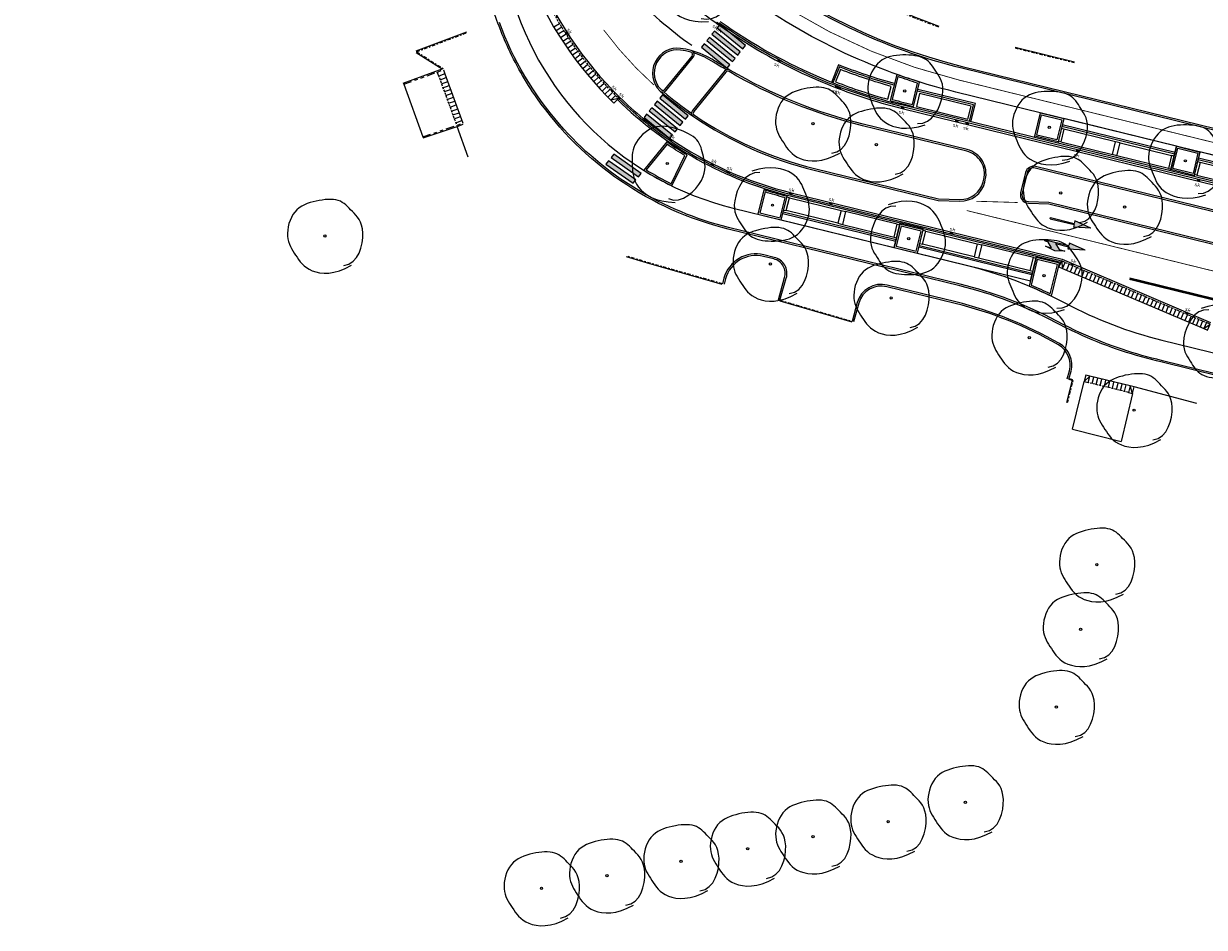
# Model space of a CAD drawing. Header units: metres. Extents: x 196678 to 197613, y 355400 to 356418.
# Tile 1 of 40: x 196826 to 196969, y 355660 to 355769. Entities that reach past the tile are written whole.
import ezdxf
from ezdxf.enums import TextEntityAlignment as Align

# ---------------------------------------------------------------- set-up
doc = ezdxf.new("R2010")
doc.units = ezdxf.units.M
for name, pattern in [('DASHED2', [0.375, 0.25, -0.125]), ('VH-OPSLUITBAND-SO', [10, 4, -2, 2, -2]), ('VH-TROTTOIRBAND-SO', [15, 5, -2, 2, -2, 2, -2]), ('VW-1-1_STREEP', [2, 1, -1]), ('VW-1-3_STREEP', [4, 1, -3]), ('VW-11_STREEP', [2, 1, -1]), ('VW-FP2-1000', [3, 0.3, -2.7])]:
    doc.linetypes.add(name, pattern=pattern)
for name, color, linetype, lineweight in [('B-WE-GR-BOOM-S', 252, 'Continuous', 18), ('N-WE-GR-BOOM-S', 7, 'Continuous', 18), ('N-WE-RI-GWA_KOLK_STRAATKOLK-450X300-S', 5, 'Continuous', 18), ('N-WE-RI-GWA_KOLK_STRAATKOLK-S', 5, 'Continuous', 18), ('N-WE-VH-GOOT-TEGEL_200x200-G', 5, 'Continuous', 18), ('N-WE-VW-MARKERING_LANGS_STREEP_11_010-G', 1, 'VW-1-1_STREEP', 18), ('N-WE-VW-MARKERING_LANGS_STREEP_13_010-G', 1, 'VW-1-3_STREEP', 18), ('N-WE-VW-MARKERING_LANGS_STREEP_13_030-G', 1, 'VW-1-3_STREEP', 18), ('N-WE-VW-MARKERING_LANGS_STREEP_30270_010-G', 1, 'VW-FP2-1000', 18), ('N-WE-VW-MARKERING_PIJL-S', 1, 'Continuous', 25), ('N01-WE-VH-GOOT_TEGEL-G', 5, 'Continuous', 18), ('N01-WE-VH-KANTOPSLUITING_ACHTERKANTBAND-G', 5, 'Continuous', 18), ('N01-WE-VH-KANTOPSLUITING_ELEMENT_INRIT-G', 5, 'Continuous', 18), ('N01-WE-VH-KANTOPSLUITING_ELEMENT_INRIT_VOORKANT_BLOKKEN-G', 5, 'DASHED2', 18), ('N01-WE-VH-KANTOPSLUITING_GELEIDEBAND_50 200-G', 5, 'Continuous', 18), ('N01-WE-VH-KANTOPSLUITING_OPSLUITBAND_100X200-G', 5, 'VH-OPSLUITBAND-SO', 18), ('N01-WE-VH-KANTOPSLUITING_OPSLUITBAND_200X250-G', 5, 'Continuous', 18), ('N01-WE-VH-KANTOPSLUITING_TROTTOIRBAND_130X150-G', 5, 'VH-TROTTOIRBAND-SO', 18), ('N01-WE-VH-KANTOPSLUITING_TROTTOIRBAND_180X200-G', 5, 'Continuous', 18), ('N01-WE-VH-MATERIAALGRENS-G', 5, 'Continuous', 13), ('N01-WE-VW-MARKERING_DWARS_DRIEHOEK-G', 7, 'VW-HAAIETAND50_L', 25), ('N01-WE-VW-MARKERING_DWARS_OVERSTEEK_VOETGANGERS-G', 7, 'Continuous', 0), ('N01-WE-VW-MARKERING_DWARS_OVERSTEEK_VOETGANGERS-V', 7, 'Continuous', 18), ('N01-WE-VW-MARKERING_LANGS_STREEP_11_010-G', 7, 'VW-11_STREEP', 13)]:
    doc.layers.add(name, color=color, linetype=linetype, lineweight=lineweight)
doc.styles.add('NLCS-ISO-M250-T18', font='NLCS-ISO.ttf', dxfattribs={"height": 0.45})
doc.linetypes.add('VW-HAAIETAND50_L', pattern='A,0,-0.5,[150,NLCS.SHX,S=1,R=0,X=-0.625,Y=-0.25],-0.5', length=1)

# ---------------------------------------------------------------- blocks, each defined once
blk = doc.blocks.new('SGR-BOOM_09')
blk.add_lwpolyline([(-2.71, 3.84), (-3.39, 3.62), (-3.94, 3.22), (-4.37, 2.7), (-4.68, 2.07), (-4.9, 1.39), (-5.03, 0.69), (-5.08, 0), (-5.06, -0.63), (-4.98, -1.18), (-4.85, -1.66), (-4.68, -2.06), (-4.48, -2.41), (-4.25, -2.72), (-4.01, -2.98), (-3.76, -3.22), (-3.52, -3.45), (-3.28, -3.67), (-3.06, -3.89), (-2.83, -4.09), (-2.6, -4.28), (-2.36, -4.45), (-2.11, -4.6), (-1.85, -4.73), (-1.56, -4.82), (-1.25, -4.88), (-0.91, -4.92), (-0.55, -4.92), (-0.18, -4.9), (0.2, -4.86), (0.6, -4.79), (0.99, -4.71), (1.4, -4.61), (1.79, -4.49), (2.19, -4.36), (2.57, -4.21), (2.94, -4.03), (3.29, -3.83), (3.61, -3.59), (3.91, -3.32), (4.18, -3), (4.41, -2.65), (4.6, -2.26), (4.76, -1.85), (4.88, -1.42), (4.96, -0.99), (5.01, -0.55), (5.02, -0.13), (4.99, 0.27), (4.92, 0.64), (4.83, 0.98), (4.7, 1.31), (4.55, 1.62), (4.38, 1.91), (4.19, 2.2), (3.99, 2.48), (3.79, 2.76), (3.58, 3.04), (3.37, 3.33), (3.13, 3.61), (2.88, 3.87), (2.59, 4.13), (2.27, 4.36), (1.9, 4.56), (1.48, 4.74), (1, 4.87), (0.47, 4.96), (-0.12, 4.99), (-0.75, 4.94), (-1.44, 4.81), (-2.17, 4.58), (-2.94, 4.23), (-3.76, 3.76)])
blk.add_circle((0, 0), 0.15)
blk = doc.blocks.new('*U162')
blk.add_solid([(0.225, 0), (-0.225, 0), (0.225, -0.2), (-0.225, -0.2)])
at = {"style": 'NLCS-ISO-M250-T18'}
blk.add_attdef('SK', text='', height=0.45, dxfattribs=at).set_placement((0, 0), align=Align.BOTTOM_CENTER)
blk = doc.blocks.new('*U161')
blk.add_solid([(0.225, 0), (-0.225, 0), (0.225, -0.2), (-0.225, -0.2)])
at = {"style": 'NLCS-ISO-M250-T18'}
blk.add_attdef('SK', text='', height=0.45, dxfattribs=at).set_placement((0, -1.01), align=Align.BOTTOM_CENTER)
blk = doc.blocks.new('Parkeervakken 2st 14m')
at = {"layer": 'N01-WE-VH-KANTOPSLUITING_ACHTERKANTBAND-G', "ltscale": 0.2, "flags": 128}
for points in [[(0, 3.06), (14, 3.06)], [(0, 0.78), (14, 0.78)]]:
    blk.add_lwpolyline(points, dxfattribs=at)
at = {"layer": 'N01-WE-VH-KANTOPSLUITING_GELEIDEBAND_50 200-G', "ltscale": 0.2, "flags": 128}
blk.add_lwpolyline([(0, 0.98), (14, 0.98)], dxfattribs=at)
at = {"layer": 'N01-WE-VH-MATERIAALGRENS-G', "ltscale": 0.2, "flags": 128}
for points in [[(0, 0), (0, 3.06)], [(14, 0), (14, 3.06)], [(0.32, 2.82), (0, 2.82)], [(6.72, 2.82), (7.28, 2.82)], [(13.68, 2.82), (14, 2.82)], [(0, 1.22), (0.32, 1.22)], [(0, 0), (14, 0)], [(6.72, 1.22), (7.28, 1.22)], [(13.68, 1.22), (14, 1.22)]]:
    blk.add_lwpolyline(points, dxfattribs=at)
for points in [[(6.72, 1.22), (0.32, 1.22), (0.32, 2.82), (6.72, 2.82)], [(7.28, 1.22), (13.68, 1.22), (13.68, 2.82), (7.28, 2.82)]]:
    blk.add_lwpolyline(points, close=True, dxfattribs=at)
blk = doc.blocks.new('*U30')
at = {"layer": 'N01-WE-VH-KANTOPSLUITING_ELEMENT_INRIT-G', "ltscale": 0.2, "flags": 128}
for points in [[(0, 0), (0.5, -0.8)], [(1, 0), (1, -0.8)], [(1.5, 0), (1.5, -0.8)], [(2, 0), (2, -0.8)], [(2.5, 0), (2.5, -0.8)], [(3, 0), (3, -0.8)], [(3.5, 0), (3.5, -0.8)], [(4, 0), (4, -0.8)], [(4.5, 0), (4.5, -0.8)], [(5, 0), (5, -0.8)], [(5.5, 0), (5.5, -0.8)], [(6, 0), (6, -0.8)], [(6.5, 0), (6.5, -0.8)], [(7, 0), (7, -0.8)], [(7.5, 0), (7.5, -0.8)], [(8, 0), (8, -0.8)], [(8.5, 0), (8.5, -0.8)], [(9, 0), (9, -0.8)], [(9.5, 0), (9.5, -0.8)], [(10, 0), (10, -0.8)], [(10.5, 0), (10.5, -0.8)], [(11, 0), (11, -0.8)], [(11.5, 0), (11.5, -0.8)], [(12, 0), (12, -0.8)], [(12.5, 0), (12.5, -0.8)], [(13, 0), (13, -0.8)], [(13.5, 0), (13.5, -0.8)], [(14, 0), (14, -0.8)], [(14.5, 0), (14.5, -0.8)], [(15, 0), (15, -0.8)], [(15.5, 0), (15.5, -0.8)], [(16, 0), (16, -0.8)], [(16.5, 0), (16.5, -0.8)], [(17, 0), (17, -0.8)], [(17.5, 0), (17.5, -0.8)], [(18, 0), (18, -0.8)], [(18.5, 0), (18.5, -0.8)], [(19, -0.8), (19.5, 0)], [(19, 0), (19, -0.8)], [(0.5, -0.8), (19, -0.8)]]:
    blk.add_lwpolyline(points, dxfattribs=at)
at = {"layer": 'N01-WE-VH-KANTOPSLUITING_ELEMENT_INRIT-G', "flags": 128}
blk.add_lwpolyline([(0.5, 0), (0, 0), (0, -0.8), (0.5, -0.8)], close=True, dxfattribs=at)
at = {"layer": 'N01-WE-VH-KANTOPSLUITING_ELEMENT_INRIT-G', "ltscale": 0.2, "flags": 128}
blk.add_lwpolyline([(19, -0.8), (19.5, -0.8), (19.5, 0), (19, 0)], close=True, dxfattribs=at)
at = {"layer": 'N01-WE-VH-KANTOPSLUITING_ELEMENT_INRIT_VOORKANT_BLOKKEN-G', "flags": 128}
blk.add_lwpolyline([(0.5, 0), (19, 0)], dxfattribs=at)
blk = doc.blocks.new('Boomplantvak 2900x2900')
at = {"layer": 'N01-WE-VH-KANTOPSLUITING_ACHTERKANTBAND-G', "ltscale": 0.2, "flags": 128}
blk.add_lwpolyline([(0.2, -0.2), (2.7, -0.2), (2.7, -2.7), (0.2, -2.7)], close=True, dxfattribs=at)
at = {"layer": 'N01-WE-VH-KANTOPSLUITING_OPSLUITBAND_200X250-G', "ltscale": 0.1, "flags": 128}
blk.add_lwpolyline([(0, 0), (2.9, 0), (2.9, -2.9), (0, -2.9)], close=True, dxfattribs=at)
at = {"layer": 'N01-WE-VH-MATERIAALGRENS-G', "ltscale": 0.2, "flags": 128}
blk.add_lwpolyline([(2.9, -2.9), (2.9, -3.06), (0, -3.06), (0, -2.9)], dxfattribs=at)
blk = doc.blocks.new('N-SVW-MARKERING_PIJL_RD_5.0')
blk.add_hatch(color=256).paths.add_polyline_path([(2.95, 0.375), (2.95, 0.075), (0, 0.075), (0, -0.075), (2.95, -0.075), (2.95, -0.375), (5, 0)])
for p, q in [((0, 0.075), (2.95, 0.075)), ((0, -0.075), (0, 0.075)), ((2.95, 0.375), (2.95, 0.075)), ((5, 0), (2.95, 0.375)), ((5, 0), (2.95, -0.375)), ((0, -0.075), (2.95, -0.075)), ((2.95, -0.075), (2.95, -0.375))]:
    blk.add_line(p, q)
blk = doc.blocks.new('*U33')
at = {"layer": 'N01-WE-VH-KANTOPSLUITING_ELEMENT_INRIT-G', "flags": 128}
blk.add_lwpolyline([(0, -0.8), (0.5, -0.8), (0.5, 0), (0, 0)], dxfattribs=at)
at = {"layer": 'N01-WE-VH-KANTOPSLUITING_ELEMENT_INRIT-G', "ltscale": 0.2, "flags": 128}
for points in [[(1, 0), (1, -0.8)], [(1.5, 0), (1.5, -0.8)], [(2, 0), (2, -0.8)], [(2.5, 0), (2.5, -0.8)], [(3, 0), (3, -0.8)], [(3.5, 0), (3.5, -0.8)], [(4, 0), (4, -0.8)], [(4.5, 0), (4.5, -0.8)], [(5, 0), (5, -0.8)], [(5.5, 0), (5.5, -0.8)], [(6, 0), (6, -0.8)], [(6.5, 0), (6.5, -0.8)], [(0.5, -0.8), (6.84, -0.8)]]:
    blk.add_lwpolyline(points, dxfattribs=at)
at = {"layer": 'N01-WE-VH-KANTOPSLUITING_ELEMENT_INRIT_VOORKANT_BLOKKEN-G', "flags": 128}
blk.add_lwpolyline([(0, 0), (6.84, 0)], dxfattribs=at)
blk = doc.blocks.new('*U42')
at = {"layer": 'N01-WE-VH-KANTOPSLUITING_ELEMENT_INRIT-G', "ltscale": 0.2, "flags": 128}
for points in [[(0, 0), (0.5, -0.8)], [(1, 0), (1, -0.8)], [(1.5, 0), (1.5, -0.8)], [(2, 0), (2, -0.8)], [(2.5, 0), (2.5, -0.8)], [(3, 0), (3, -0.8)], [(3.5, 0), (3.5, -0.8)], [(4, 0), (4, -0.8)], [(4.5, 0), (4.5, -0.8)], [(5, 0), (5, -0.8)], [(5.5, -0.8), (6, 0)], [(5.5, 0), (5.5, -0.8)], [(0.5, -0.8), (5.5, -0.8)]]:
    blk.add_lwpolyline(points, dxfattribs=at)
at = {"layer": 'N01-WE-VH-KANTOPSLUITING_ELEMENT_INRIT-G', "flags": 128}
blk.add_lwpolyline([(0.5, 0), (0, 0), (0, -0.8), (0.5, -0.8)], close=True, dxfattribs=at)
at = {"layer": 'N01-WE-VH-KANTOPSLUITING_ELEMENT_INRIT-G', "ltscale": 0.2, "flags": 128}
blk.add_lwpolyline([(5.5, -0.8), (6, -0.8), (6, 0), (5.5, 0)], close=True, dxfattribs=at)
at = {"layer": 'N01-WE-VH-KANTOPSLUITING_ELEMENT_INRIT_VOORKANT_BLOKKEN-G', "flags": 128}
blk.add_lwpolyline([(0.5, 0), (5.5, 0)], dxfattribs=at)
blk = doc.blocks.new('N-SVW-MARKERING_PIJL_COMBI_RD_RA_5.0')
h = blk.add_hatch(color=256)
h.paths.add_polyline_path([(5, 0.3), (2.95, 0.68), (2.95, 0.37), (0, 0.37), (0, 0.22), (0.35, 0.22), (0.57, 0), (1.57, 0), (1.35, 0.22), (2.95, 0.22), (2.95, -0.07)])
h.paths.add_polyline_path([(2.65, -0.38), (1.95, -0.38), (1.57, 0), (0.57, 0), (0.95, -0.38), (0.25, -0.38), (1.45, -0.67)])
for p, q in [((0, 0.37), (2.95, 0.37)), ((0, 0.22), (0, 0.37)), ((0, 0.22), (0.35, 0.22)), ((0.35, 0.22), (0.95, -0.38)), ((1.35, 0.22), (2.95, 0.22)), ((1.35, 0.22), (1.95, -0.38)), ((5, 0.3), (2.95, 0.68)), ((2.95, 0.68), (2.95, 0.37)), ((5, 0.3), (2.95, -0.07)), ((2.95, 0.22), (2.95, -0.07)), ((0.25, -0.38), (0.95, -0.38)), ((1.45, -0.67), (0.25, -0.38)), ((2.65, -0.38), (1.45, -0.67)), ((1.95, -0.38), (2.65, -0.38))]:
    blk.add_line(p, q)

msp = doc.modelspace()

# ---------------------------------------------------------------- hatches: boundary and pattern name
at = {"layer": 'N01-WE-VW-MARKERING_DWARS_OVERSTEEK_VOETGANGERS-V'}
h = msp.add_hatch(color=256, dxfattribs=at)
h.dxf.hatch_style = 1
h.paths.add_polyline_path([(196910.2, 355768.8), (196909.89, 355768.42), (196912.98, 355765.89), (196913.3, 355766.27)])
h.paths.add_polyline_path([(196909.57, 355768.03), (196909.25, 355767.64), (196912.35, 355765.11), (196912.67, 355765.5)])
h.paths.add_polyline_path([(196908.94, 355767.25), (196908.62, 355766.87), (196911.72, 355764.34), (196912.04, 355764.72)])
h.paths.add_polyline_path([(196908.3, 355766.48), (196907.99, 355766.09), (196911.09, 355763.56), (196911.4, 355763.95)])
h = msp.add_hatch(color=256, dxfattribs=at)
h.dxf.hatch_style = 1
h.paths.add_polyline_path([(196903.28, 355760.32), (196902.96, 355759.94), (196906.06, 355757.41), (196906.38, 355757.79)])
h.paths.add_polyline_path([(196902.65, 355759.55), (196902.33, 355759.16), (196905.43, 355756.63), (196905.74, 355757.02)])
h.paths.add_polyline_path([(196902.01, 355758.77), (196901.7, 355758.39), (196904.8, 355755.86), (196905.11, 355756.24)])
h.paths.add_polyline_path([(196901.38, 355758), (196901.07, 355757.61), (196904.16, 355755.08), (196904.48, 355755.47)])
h = msp.add_hatch(color=256, dxfattribs=at)
h.dxf.hatch_style = 1
h.paths.add_polyline_path([(196897.43, 355753.16), (196897.11, 355752.77), (196900.39, 355750.46), (196900.71, 355750.85)])
h.paths.add_polyline_path([(196896.8, 355752.38), (196896.48, 355751.99), (196899.76, 355749.69), (196900.08, 355750.08)])

# ---------------------------------------------------------------- linework, layer by layer
at = {"layer": 'N-WE-VH-GOOT-TEGEL_200x200-G', "ltscale": 0.2, "flags": 128}
msp.add_lwpolyline([(196841.36, 355920.82), (196845.68, 355909.93, -0.049389), (196847.31, 355904.29), (196848.76, 355896.32, 0.049389), (196850.68, 355889.66), (196887.13, 355797.93, 0.097436), (196900.76, 355776.77, 0.015049), (196903.57, 355774.03, 0.03173), (196910, 355768.83, 0.055291), (196922.57, 355761.85, 0.038867), (196932.18, 355758.68), (196984.9, 355745.75), (197012.27, 355739.03), (197022.34, 355736.56, 0.007145), (197030.7, 355734.64, 0.026759), (197036, 355733.79, 0.008403), (197037.68, 355733.64), (197042.11, 355733.32), (197042.43, 355733.3, 0.15343), (197051.3, 355735.4, 0.135449), (197056.89, 355741.24, 0.063612), (197058.28, 355744.84), (197059.98, 355751.77, 0.864732), (197058.69, 355752.29)], format="xyb", dxfattribs=at)
at = {"layer": 'N-WE-VW-MARKERING_LANGS_STREEP_11_010-G', "const_width": 0.1, "flags": 128}
msp.add_lwpolyline([(196946.1, 355747.35), (196941.1, 355747.5)], dxfattribs=at)
at = {"layer": 'N-WE-VW-MARKERING_LANGS_STREEP_13_010-G', "const_width": 0.1, "flags": 128}
msp.add_lwpolyline([(197030.28, 355724.21), (196939.96, 355746.38)], dxfattribs=at)
at = {"layer": 'N-WE-VW-MARKERING_LANGS_STREEP_13_030-G', "const_width": 0.3, "flags": 128}
msp.add_lwpolyline([(197018.81, 355723.63), (196959.56, 355738.17)], dxfattribs=at)
at = {"layer": 'N-WE-VW-MARKERING_LANGS_STREEP_30270_010-G', "const_width": 0.1, "flags": 128}
msp.add_lwpolyline([(197046.54, 355739.06, -0.007036), (197039.68, 355740.8, 0.036011), (196990.03, 355750.38, -0.030546), (196977.84, 355752.59), (196939, 355762.12, -0.077873), (196918.58, 355770.66, -0.077873)], format="xyb", dxfattribs=at)
at = {"layer": 'N01-WE-VH-GOOT_TEGEL-G', "ltscale": 0.2, "flags": 128}
msp.add_lwpolyline([(196826.31, 355934.99), (196834.23, 355915.06), (196841.54, 355896.66), (196880.93, 355797.54, -0.024922), (196883.35, 355790.45), (196886.42, 355779.72, 0.026405), (196887.96, 355775.24, 0.103141), (196898.13, 355760.05, 0.021327), (196900.97, 355757.49, 0.02225), (196904.15, 355755.09, 0.090395), (196918.81, 355748.53), (196951.43, 355740.52), (196969.32, 355732.89)], format="xyb", dxfattribs=at)
at = {"layer": 'N01-WE-VH-KANTOPSLUITING_ACHTERKANTBAND-G', "ltscale": 0.2, "flags": 128}
for points in [[(196848.74, 355916.87), (196850.83, 355911.6, -0.049389), (196852.55, 355905.6), (196852.94, 355903.47, 0.049389), (196854.48, 355898.11), (196891.17, 355805.78, 0.242576), (196939.41, 355763.77), (196978.24, 355754.24, 0.011942), (196982.9, 355753.21, 0.011942)], [(196884.56, 355766.29, -0.036615), (196882.57, 355771.72), (196878.12, 355787.29, 0.024922), (196875.89, 355793.82), (196840.04, 355884.04)], [(196922.72, 355762.22, -0.055291), (196910.23, 355769.15)], [(196888.16, 355759.96, -0.046026), (196884.56, 355766.29)], [(196910.98, 355763.34, -0.007497), (196909.44, 355764.28, 0.066682), (196907.08, 355765.38)], [(196931.25, 355761.69, -0.028525), (196924.49, 355763.96), (196923.65, 355761.84)], [(196985, 355746.13), (196932.28, 355759.07, -0.038867), (196922.72, 355762.22, -0.038867)], [(196953.36, 355731.55, -0.014459), (196950.63, 355732.9, 0.062236), (196939.1, 355737.31), (196911.2, 355744.15, -0.182278), (196888.16, 355759.96)], [(196897.85, 355759.76, 0.134523), (196918.72, 355748.14), (196951.29, 355740.15)], [(196917.25, 355735.63), (196918.01, 355738.29, 0.425903), (196916.71, 355740.54), (196915.46, 355740.85, 0.406409), (196910.89, 355738.16), (196910.71, 355737.5)], [(196952.07, 355726.08), (196952.32, 355727.07, 0.335526), (196951.01, 355730.18, 0.070713), (196938.57, 355735.17), (196930.32, 355737.2, 0.404971), (196926.95, 355735.23), (196926.32, 355732.96)], [(196963.5, 355728.08), (196962.82, 355728.25, -0.047741), (196953.36, 355731.55)], [(197028.3, 355712.02, 0.016205), (197020.61, 355713.1, 0.005755), (197017.86, 355713.37, -0.071708), (197006.02, 355716.12, 0.032602), (196984.31, 355722.97), (196963.5, 355728.08)]]:
    msp.add_lwpolyline(points, format="xyb", dxfattribs=at)
for points in [[(196936.61, 355768.59), (196933.77, 355769.66), (196930.87, 355770.92), (196927.68, 355772.43), (196924.85, 355773.97), (196922.34, 355775.45), (196919.58, 355777.19), (196917.34, 355778.57), (196913.42, 355780.99), (196912.19, 355781.83), (196910.56, 355782.99), (196907.83, 355785.53), (196906.49, 355786.76), (196905.02, 355788.54), (196902.37, 355793.26), (196898.42, 355800.7), (196895.87, 355806.48), (196891.48, 355816.4), (196888.48, 355823.35), (196884.17, 355833.57), (196884.36, 355833.69)], [(196945.79, 355766.08), (196952.92, 355764.33)], [(196940.46, 355757.06), (196941.01, 355759.28), (196934.05, 355760.98)], [(196874.45, 355755.14), (196878.54, 355756.51), (196879.29, 355756.78)], [(196910.49, 355737.46), (196909.63, 355737.7), (196901.36, 355740.06), (196898.97, 355740.79)], [(196917.41, 355735.48), (196926.09, 355732.95)]]:
    msp.add_lwpolyline(points, dxfattribs=at)
at = {"layer": 'N01-WE-VH-KANTOPSLUITING_ACHTERKANTBAND-G', "flags": 128}
for points in [[(196873.63, 355765.63), (196879.71, 355767.92)], [(196873.61, 355765.45), (196876.73, 355763.45)], [(196872.06, 355761.75), (196876.85, 355763.49)], [(196952.27, 355726.03), (196952.65, 355725.93), (196951.97, 355723.22)]]:
    msp.add_lwpolyline(points, dxfattribs=at)
at = {"layer": 'N01-WE-VH-KANTOPSLUITING_ACHTERKANTBAND-G', "ltscale": 0.2, "flags": 128}
for points in [[(196906.85, 355765.01, 0.545216), (196906.69, 355765.49, 0.032277), (196905.45, 355765.73, 0.718449), (196903.12, 355760.96, 0.442221), (196903.56, 355760.99)], [(196907.13, 355757.89, 0.089195), (196921.62, 355751.44), (196936.53, 355747.78), (196939.12, 355747.71, 0.353518), (196941.92, 355749.84), (196942, 355750.15, 0.414214), (196939.95, 355753.53), (196927.41, 355756.61, -0.072465), (196911.32, 355763.14, 0.369602), (196910.94, 355763.07), (196907.07, 355758.32, 0.440287)], [(196994.46, 355740.16), (196948.2, 355751.51, 0.414214), (196947.23, 355750.92), (196946.63, 355748.46, 0.478334), (196947.38, 355747.47), (196949.86, 355747.39), (196986.87, 355738.31, 0.20721), (196994.55, 355739.62, 0.656712)]]:
    msp.add_lwpolyline(points, format="xyb", close=True, dxfattribs=at)
at = {"layer": 'N01-WE-VH-KANTOPSLUITING_ACHTERKANTBAND-G', "ltscale": 0.1, "flags": 128}
msp.add_lwpolyline([(196934.03, 355761.74, -0.008568), (196931.65, 355762.54), (196930.98, 355759.78, 0.005551), (196932.36, 355759.42), (196933.4, 355759.17)], format="xyb", close=True, dxfattribs=at)
msp.add_lwpolyline([(196903.44, 355760.69, 0.024775), (196906.8, 355758.11)], format="xyb", dxfattribs=at)
at = {"layer": 'N01-WE-VH-KANTOPSLUITING_ACHTERKANTBAND-G', "flags": 128}
for points in [[(196905.99, 355753, -0.013968), (196903.85, 355754.38), (196901.33, 355751.29, 0.023423), (196904.34, 355749.62)], [(196918.06, 355747.93, -0.013732), (196915.65, 355748.63), (196915.03, 355746.1), (196917.46, 355745.5)], [(196950.88, 355739.88), (196948.45, 355740.47), (196947.7, 355737.4, -0.012086), (196950.02, 355736.35)]]:
    msp.add_lwpolyline(points, format="xyb", close=True, dxfattribs=at)
at = {"layer": 'N01-WE-VH-KANTOPSLUITING_ELEMENT_INRIT-G', "ltscale": 0.2, "flags": 128}
msp.add_lwpolyline([(196887.03, 355774.87, 0.103141), (196897.43, 355759.33, 0.103141)], format="xyb", dxfattribs=at)
for points in [[(196890.89, 355768.91), (196890.2, 355768.5)], [(196891.15, 355768.48), (196890.47, 355768.06)], [(196891.41, 355768.06), (196890.73, 355767.63)], [(196891.68, 355767.64), (196891.01, 355767.2)], [(196891.95, 355767.22), (196891.29, 355766.78)], [(196892.23, 355766.8), (196891.57, 355766.35)], [(196892.51, 355766.39), (196891.86, 355765.93)], [(196892.8, 355765.98), (196892.15, 355765.52)], [(196893.09, 355765.57), (196892.45, 355765.1)], [(196893.39, 355765.17), (196892.75, 355764.69)], [(196893.69, 355764.77), (196893.05, 355764.29)], [(196894, 355764.38), (196893.36, 355763.88)], [(196894.31, 355763.98), (196893.68, 355763.48)], [(196894.62, 355763.59), (196894, 355763.09)], [(196894.94, 355763.21), (196894.32, 355762.7)], [(196895.26, 355762.83), (196894.65, 355762.31)], [(196895.59, 355762.45), (196894.98, 355761.92)], [(196895.92, 355762.07), (196895.32, 355761.54)], [(196896.25, 355761.7), (196895.66, 355761.16)], [(196896.59, 355761.33), (196896.01, 355760.79)], [(196896.93, 355760.97), (196896.36, 355760.42)], [(196897.28, 355760.61), (196896.71, 355760.05)], [(196897.63, 355760.25), (196897.07, 355759.69)], [(196897.99, 355759.9), (196897.43, 355759.33)]]:
    msp.add_lwpolyline(points, dxfattribs=at)
at = {"layer": 'N01-WE-VH-KANTOPSLUITING_ELEMENT_INRIT-G', "flags": 128}
msp.add_lwpolyline([(196897.99, 355759.9), (196897.07, 355759.69)], dxfattribs=at)
at = {"layer": 'N01-WE-VH-KANTOPSLUITING_ELEMENT_INRIT_VOORKANT_BLOKKEN-G', "flags": 128}
msp.add_lwpolyline([(196887.77, 355775.17, 0.103141), (196897.99, 355759.9, 0.103141)], format="xyb", dxfattribs=at)
at = {"layer": 'N01-WE-VH-KANTOPSLUITING_GELEIDEBAND_50 200-G', "ltscale": 0.2, "flags": 128}
for points in [[(196925.73, 355768.46, 0.051839), (196939.36, 355763.57), (196978.19, 355754.04, 0.011942), (196982.86, 355753.02)], [(196931.19, 355761.5, -0.027725), (196924.6, 355763.7), (196923.83, 355761.77)], [(196940.41, 355756.87), (196932.23, 355758.88, -0.038867), (196922.65, 355762.04)], [(196897.99, 355759.9, 0.021327), (196900.84, 355757.34, 0.021327)], [(196953.44, 355731.73, -0.014459), (196950.73, 355733.08, 0.062236), (196939.15, 355737.5), (196911.25, 355744.35, -0.154969), (196890.89, 355756.78)], [(196915.61, 355749.23, 0.018246), (196918.77, 355748.33), (196951.36, 355740.33)], [(197028.33, 355712.22, 0.016205), (197020.63, 355713.3, 0.005755), (197017.88, 355713.57, -0.071708), (197006.09, 355716.3, 0.032602), (196984.36, 355723.17), (196963.55, 355728.27)]]:
    msp.add_lwpolyline(points, format="xyb", dxfattribs=at)
for points in [[(196940.27, 355757.11), (196940.76, 355759.13), (196934, 355760.79)], [(196984.95, 355745.94), (196948.05, 355755)]]:
    msp.add_lwpolyline(points, dxfattribs=at)
at = {"layer": 'N01-WE-VH-KANTOPSLUITING_OPSLUITBAND_100X200-G', "ltscale": 0.1, "flags": 128}
for points in [[(196936.58, 355768.5), (196933.73, 355769.56), (196930.83, 355770.83), (196927.63, 355772.34), (196924.8, 355773.89), (196922.29, 355775.36), (196919.53, 355777.11), (196917.29, 355778.49), (196913.37, 355780.91), (196912.13, 355781.75), (196910.49, 355782.92), (196907.76, 355785.45), (196906.42, 355786.69), (196904.93, 355788.48), (196902.29, 355793.22), (196898.33, 355800.65), (196895.78, 355806.44), (196891.39, 355816.36), (196888.38, 355823.31), (196884.04, 355833.61), (196884.31, 355833.77)], [(196873.66, 355765.53), (196879.79, 355767.85)], [(196873.66, 355765.53), (196876.85, 355763.49)], [(196945.77, 355765.99), (196952.9, 355764.23)], [(196910.51, 355737.56), (196909.66, 355737.8), (196901.39, 355740.15), (196899, 355740.88)], [(196917.44, 355735.58), (196926.12, 355733.04)], [(196952.29, 355726.13), (196952.77, 355726), (196952.07, 355723.19)]]:
    msp.add_lwpolyline(points, dxfattribs=at)
at = {"layer": 'N01-WE-VH-KANTOPSLUITING_OPSLUITBAND_200X250-G', "ltscale": 0.1, "flags": 128}
for points in [[(196914.76, 355775.02, 0.045745), (196925.73, 355768.46, 0.045745)], [(196890.89, 355756.78, -0.091096), (196883.65, 355769.04)], [(196922.65, 355762.04, -0.055291), (196910.11, 355768.99)], [(196911.42, 355763.31, -0.009154), (196909.55, 355764.45, 0.0771), (196906.74, 355765.68)], [(196903.03, 355760.78, 0.029299), (196907.02, 355757.72, 0.021915)], [(196900.84, 355757.34, 0.02225), (196904.04, 355754.93)], [(196904.04, 355754.93, 0.07203), (196915.61, 355749.23, 0.07203)], [(196917.44, 355735.58), (196918.21, 355738.24, 0.425903), (196916.76, 355740.73), (196915.51, 355741.04, 0.406409), (196910.69, 355738.21), (196910.51, 355737.56)], [(196952.27, 355726.03), (196952.52, 355727.02, 0.335526), (196951.11, 355730.35, 0.070713), (196938.62, 355735.37), (196930.37, 355737.39, 0.404971), (196926.76, 355735.29), (196926.13, 355733.01)], [(196963.55, 355728.27), (196962.87, 355728.44, -0.047741), (196953.44, 355731.73)]]:
    msp.add_lwpolyline(points, format="xyb", dxfattribs=at)
for points in [[(196934.27, 355761.88, -0.009966), (196931.51, 355762.8), (196930.74, 355759.64, 0.006308), (196932.31, 355759.23), (196933.55, 355758.93)], [(196906.25, 355753.08, -0.015987), (196903.81, 355754.65), (196901.03, 355751.24, 0.026326), (196904.43, 355749.35)], [(196918.3, 355748.08, -0.016001), (196915.51, 355748.88), (196914.79, 355745.95), (196917.61, 355745.26)], [(196951.12, 355740.02), (196948.31, 355740.71), (196947.46, 355737.28, -0.014076), (196950.15, 355736.06)]]:
    msp.add_lwpolyline(points, format="xyb", close=True, dxfattribs=at)
msp.add_lwpolyline([(196948.05, 355755), (196940.41, 355756.87)], dxfattribs=at)
at = {"layer": 'N01-WE-VH-KANTOPSLUITING_TROTTOIRBAND_130X150-G', "ltscale": 0.2, "flags": 128}
for points in [[(196872.12, 355761.61), (196876.9, 355763.35)], [(196874.4, 355755.28), (196878.49, 355756.65), (196879.24, 355756.93)]]:
    msp.add_lwpolyline(points, dxfattribs=at)
at = {"layer": 'N01-WE-VH-KANTOPSLUITING_TROTTOIRBAND_180X200-G', "ltscale": 0.2, "flags": 128}
for points in [[(196907, 355764.88, 0.545216), (196906.74, 355765.68, 0.032277), (196905.48, 355765.93, 0.718449), (196902.98, 355760.82, 0.442221), (196903.72, 355760.86)], [(196907.02, 355757.72, 0.089195), (196921.57, 355751.25), (196936.51, 355747.58), (196939.12, 355747.51, 0.353518), (196942.12, 355749.79), (196942.19, 355750.1, 0.414214), (196939.99, 355753.73), (196927.46, 355756.81, -0.072465), (196911.42, 355763.31, 0.369602), (196910.78, 355763.19), (196906.91, 355758.45, 0.440287)], [(196994.51, 355740.35), (196948.25, 355751.7, 0.414214), (196947.04, 355750.97), (196946.44, 355748.5, 0.47826), (196947.38, 355747.27), (196949.84, 355747.2), (196986.82, 355738.12, 0.20721), (196994.66, 355739.45, 0.656712)]]:
    msp.add_lwpolyline(points, format="xyb", close=True, dxfattribs=at)
at = {"layer": 'N01-WE-VH-MATERIAALGRENS-G', "ltscale": 0.2, "flags": 128}
for points in [[(196884.7, 355773.71), (196885.07, 355772.44, 0.269118), (196911.82, 355746.68), (196939.72, 355739.83, -0.062236), (196951.86, 355735.2, 0.062242), (196963.44, 355730.77), (196984.93, 355725.5, -0.009439), (196991.4, 355723.78)], [(196983.81, 355749.79, -0.015724), (196977.48, 355751.13), (196938.64, 355760.66, -0.097816), (196912.99, 355772.6, -0.097464)]]:
    msp.add_lwpolyline(points, format="xyb", dxfattribs=at)
msp.add_lwpolyline([(196924.74, 355763.39), (196924.15, 355761.9, 0.02574), (196930.45, 355759.8), (196930.83, 355761.35, -0.025524)], format="xyb", close=True, dxfattribs=at)
for points in [[(196872.12, 355761.61), (196874.4, 355755.28)], [(196879.89, 355752.81), (196878.54, 355756.51)], [(196952.69, 355720), (196954.11, 355725.76)], [(196959.93, 355724.33), (196958.54, 355718.53)], [(196967.68, 355723.1), (196960.12, 355725.11)], [(196952.69, 355720), (196958.54, 355718.53)]]:
    msp.add_lwpolyline(points, dxfattribs=at)
msp.add_lwpolyline([(196934.26, 355760.48), (196933.88, 355758.93), (196940.09, 355757.4), (196940.47, 355758.96)], close=True, dxfattribs=at)
at = {"layer": 'N01-WE-VW-MARKERING_DWARS_DRIEHOEK-G'}
msp.add_arc((196941.76, 355815.08), 60, 225.1053, 234.3854, dxfattribs=at)
at = {"layer": 'N01-WE-VW-MARKERING_DWARS_OVERSTEEK_VOETGANGERS-G', "flags": 128}
for points in [[(196910.2, 355768.8), (196909.89, 355768.42), (196912.98, 355765.89), (196913.3, 355766.27)], [(196908.94, 355767.25), (196908.62, 355766.87), (196911.72, 355764.34), (196912.04, 355764.72)], [(196909.57, 355768.03), (196909.25, 355767.64), (196912.35, 355765.11), (196912.67, 355765.5)], [(196908.3, 355766.48), (196907.99, 355766.09), (196911.09, 355763.56), (196911.4, 355763.95)], [(196903.28, 355760.32), (196902.96, 355759.94), (196906.06, 355757.41), (196906.38, 355757.79)], [(196902.01, 355758.77), (196901.7, 355758.39), (196904.8, 355755.86), (196905.11, 355756.24)], [(196902.65, 355759.55), (196902.33, 355759.16), (196905.43, 355756.63), (196905.74, 355757.02)], [(196901.38, 355758), (196901.07, 355757.61), (196904.16, 355755.08), (196904.48, 355755.47)], [(196896.8, 355752.38), (196896.48, 355751.99), (196899.76, 355749.69), (196900.08, 355750.08)]]:
    msp.add_lwpolyline(points, close=True, dxfattribs=at)
at = {"layer": 'N01-WE-VW-MARKERING_DWARS_OVERSTEEK_VOETGANGERS-V', "flags": 128}
msp.add_lwpolyline([(196897.43, 355753.16), (196897.11, 355752.77), (196900.39, 355750.46), (196900.71, 355750.85)], close=True, dxfattribs=at)
at = {"layer": 'N01-WE-VW-MARKERING_LANGS_STREEP_11_010-G', "const_width": 0.1, "flags": 128}
msp.add_lwpolyline([(196896.2, 355768.17, 0.050097), (196902.25, 355761.52)], format="xyb", dxfattribs=at)

# ---------------------------------------------------------------- block references
at = {"xscale": -1}
for name, p, rotation in [('*U33', (196876.15, 355763.07), 110.0280337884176), ('Boomplantvak 2900x2900', (196931.2, 355741.92), 166.2207823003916)]:
    msp.add_blockref(name, p, dxfattribs=dict(at, rotation=rotation))
for name, p, rotation in [('Boomplantvak 2900x2900', (196948.83, 355758.16), 346.2130756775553), ('Parkeervakken 2st 14m', (196965.24, 355754.13), 166.2130756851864), ('Boomplantvak 2900x2900', (196965.24, 355754.13), 346.2130756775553), ('Parkeervakken 2st 14m', (196981.65, 355750.11), 166.2130756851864), ('Parkeervakken 2st 14m', (196917.61, 355745.26), 346.2106648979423), ('Parkeervakken 2st 14m', (196934.02, 355741.23), 346.2106648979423), ('*U30', (196951.36, 355740.33), 336.8926317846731), ('*U42', (196959.93, 355724.33), 166.2130756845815)]:
    msp.add_blockref(name, p, dxfattribs=dict(rotation=rotation))
at = {"layer": 'B-WE-GR-BOOM-S', "xscale": 0.9000000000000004, "yscale": 0.9000000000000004, "zscale": 0.9000000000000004, "rotation": 177.2882798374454}
for p in [(196921.42, 355756.85), (196929.06, 355754.33), (196951.27, 355748.5), (196958.98, 355746.8), (196862.61, 355743.32), (196916.3, 355739.94), (196930.85, 355735.84), (196947.48, 355731.05), (196960.12, 355722.31), (196955.63, 355703.68), (196953.67, 355695.88), (196950.76, 355686.51), (196939.79, 355675.02), (196930.48, 355672.69), (196921.43, 355670.88), (196913.56, 355669.42), (196905.53, 355667.92), (196896.59, 355666.17), (196888.71, 355664.64)]:
    msp.add_blockref('SGR-BOOM_09', p, dxfattribs=at)
at = {"layer": 'N-WE-GR-BOOM-S'}
for p, xscale, yscale, zscale, rotation in [((196907.47, 355773.76), 0.8999999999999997, 0.8999999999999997, 0.8999999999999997, 151.3973068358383), ((196932.48, 355760.81), 0.9, 0.9, 0.9, 166.213075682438), ((196949.89, 355756.41), 0.9, 0.9, 0.9, 166.213075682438), ((196903.86, 355752.05), 0.9000000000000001, 0.9000000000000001, 0.9000000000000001, 146.6722109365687), ((196966.3, 355752.38), 0.9, 0.9, 0.9, 166.213075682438), ((196916.55, 355747.03), 0.9000000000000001, 0.9000000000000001, 0.9000000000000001, 346.1702399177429), ((196932.96, 355742.99), 0.9, 0.9, 0.9, 346.2125970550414), ((196949.27, 355738.53), 0.9, 0.9, 0.9, 166.215849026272), ((196970.68, 355730.49), 0.9, 0.9, 0.9, 346.2130756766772)]:
    msp.add_blockref('SGR-BOOM_09', p, dxfattribs=dict(at, xscale=xscale, yscale=yscale, zscale=zscale, rotation=rotation))
at = {"layer": 'N-WE-RI-GWA_KOLK_STRAATKOLK-450X300-S'}
for name, p, rotation in [('*U161', (196910.03, 355769.05), 324.5570796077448), ('*U162', (196897.26, 355760.92), 313.9895615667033), ('*U161', (196924.32, 355761.36), 338.9025587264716), ('*U161', (196938.77, 355757.27), 346.2130756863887), ('*U162', (196909.34, 355752.02), 331.8397634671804), ('*U161', (196953.34, 355753.7), 346.2130756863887), ('*U161', (196967.91, 355750.12), 346.2130756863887), ('*U162', (196923.59, 355747.35), 346.213075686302), ('*U162', (196938.16, 355743.78), 346.213075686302), ('*U162', (196952.68, 355739.99), 336.8926317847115), ('*U162', (196966.47, 355734.1), 336.8926317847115)]:
    msp.add_blockref(name, p, dxfattribs=dict(at, rotation=rotation)).add_auto_attribs({'SK': 'sk'})
at = {"layer": 'N-WE-RI-GWA_KOLK_STRAATKOLK-S'}
for name, p, rotation in [('*U162', (196891.8, 355767.82), 302.7222640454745), ('*U161', (196910.51, 355768.71), 325.0777585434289), ('*U161', (196917.38, 355764.52), 332.1808010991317), ('*U161', (196924.64, 355761.24), 339.2055603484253), ('*U162', (196898.13, 355760.05), 315.5667163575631), ('*U161', (196932.25, 355758.87), 346.2130756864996), ('*U161', (196940.03, 355756.96), 346.2130756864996), ('*U162', (196904.29, 355755), 325.7668626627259), ('*U162', (196911.25, 355751.12), 335.9679967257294), ('*U162', (196918.79, 355748.53), 346.1784283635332)]:
    msp.add_blockref(name, p, dxfattribs=dict(at, rotation=rotation)).add_auto_attribs({'SK': 'sk'})
at = {"layer": 'N-WE-VW-MARKERING_PIJL-S'}
for name, p, rotation in [('N-SVW-MARKERING_PIJL_RD_5.0', (196950.03, 355745.46), 346.2130756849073), ('N-SVW-MARKERING_PIJL_COMBI_RD_RA_5.0', (196949.3, 355742.5), 346.2130757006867)]:
    msp.add_blockref(name, p, dxfattribs=dict(at, rotation=rotation))

doc.saveas('drawing.dxf')
